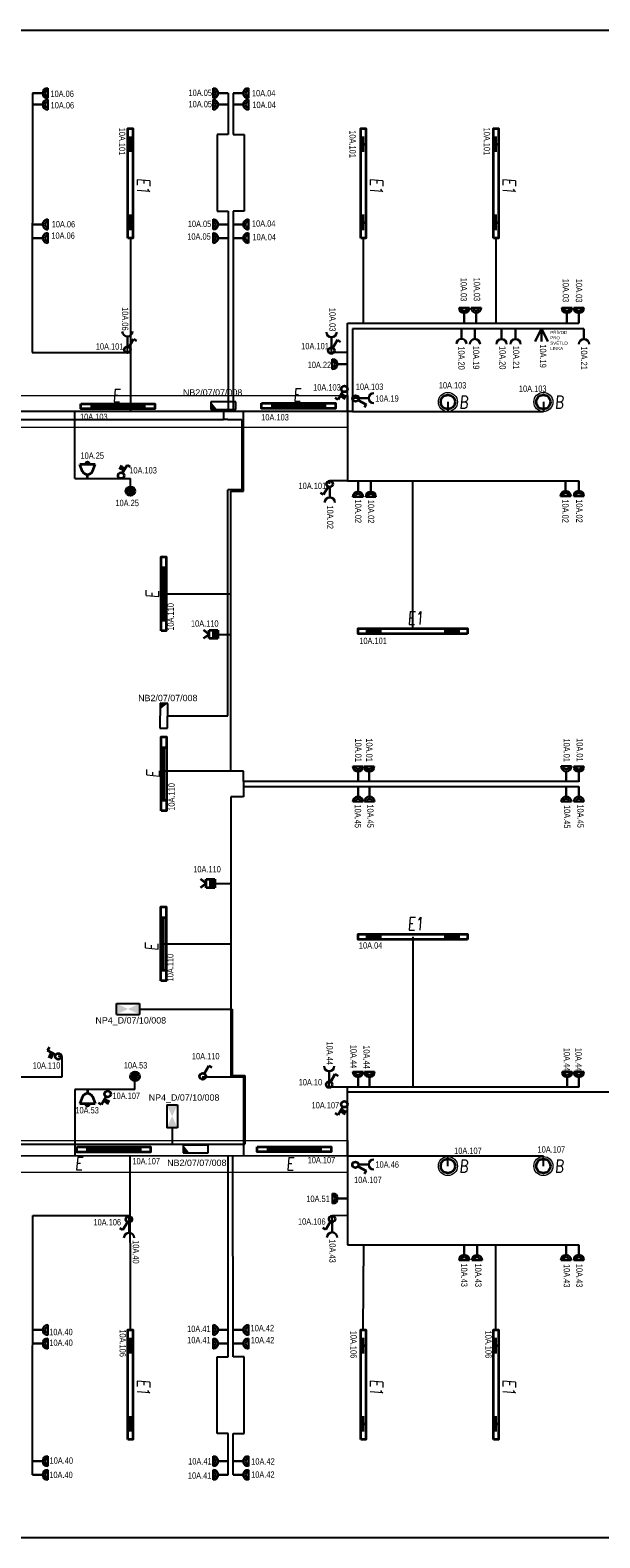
# Model space of a CAD drawing. Header units: millimetres. Extents: x 373037 to 693665, y 214892 to 273272.
# Tile 23 of 56: x 483476 to 492426, y 249592 to 273272. Entities that reach past the tile are written whole.
import ezdxf
from ezdxf.enums import TextEntityAlignment as Align

# ---------------------------------------------------------------- set-up
doc = ezdxf.new("R2010")
doc.units = ezdxf.units.MM
doc.header["$LTSCALE"] = 100
doc.layers.get('0').update_dxf_attribs({"linetype": 'CONTINUOUS'})
for name, color, linetype, lineweight in [('2DE_OBL', 91, 'CONTINUOUS', 35), ('2DE_OBL_L1', 91, 'CONTINUOUS', 35), ('CP_DETAL', 33, 'CONTINUOUS', 18), ('E_NOUZOVÉ+PP OSVĚTLENÍ', 60, 'CONTINUOUS', 25), ('E_SVĚTLA POPIS', 130, 'CONTINUOUS', 30), ('E_VEDENÍ SILNOPROUD', 50, 'CONTINUOUS', 25), ('E_VEDENÍ_CBS', 214, 'CONTINUOUS', 25), ('E_VYPINACE', 170, 'CONTINUOUS', 35), ('E_ZÁSUVKY POPIS', 111, 'CONTINUOUS', 30), ('E_ZÁSUVKY-DVOJITE', 7, 'CONTINUOUS', 30), ('E_ZÁSUVKY.OST.+VYVODY', 11, 'CONTINUOUS', 30), ('E_ŽLABY', 40, 'CONTINUOUS', 15), ('U1 LIGHTING', 10, 'CONTINUOUS', 35)]:
    doc.layers.add(name, color=color, linetype=linetype, lineweight=lineweight)
for name, color, linetype in [('BEZPECNOSTNE SVETLA', 80, 'CONTINUOUS'), ('E_RÁM', 253, 'CONTINUOUS'), ('GC3_MEP_E_LV_SECURITY LIGHT', 80, 'CONTINUOUS'), ('PIKTOGRAMY', 210, 'CONTINUOUS'), ('PRIPOJKA 230V', 1, 'CONTINUOUS'), ('ŽLAB', 7, 'CONTINUOUS')]:
    doc.layers.add(name, color=color, linetype=linetype)
doc.styles.add('ARIAL', font='arial.ttf')
doc.styles.add('CP_ATTR', font='ROMANS.SHX')
doc.styles.add('CS-ROMANS', font='romans.shx', dxfattribs={"width": 0.75, "oblique": 5})
doc.styles.get("Standard").update_dxf_attribs({"font": 'arial.ttf'})
doc.styles.add('V+P_01_B3_E_FP_001$0$BLOCK', font='romans.shx', dxfattribs={"width": 0.8})

# ---------------------------------------------------------------- blocks, each defined once
blk = doc.blocks.new('A$C3423193F')
at = {"color": 1, "linetype": 'ByBlock'}
for p, q in [((80, 240), (0, 240)), ((80, 240), (160, 240)), ((80, 160), (80, 0))]:
    blk.add_line(p, q, dxfattribs=at)
for radius in [80, 45.2]:
    blk.add_arc((80, 240), radius, 180, 0, dxfattribs=at)
blk = doc.blocks.new('zasuvka_jednoducha')
at = {"color": 1, "lineweight": 30}
blk.add_line((19281, 12983), (19281, 13143), dxfattribs=at)
blk.add_arc((19281, 12903), 80, 0, 180, dxfattribs=at)
blk = doc.blocks.new('E')
at = {"layer": 'U1 LIGHTING', "style": 'CS-ROMANS', "oblique": 5, "width": 0.75}
blk.add_text('E', height=200, dxfattribs=at).set_placement((229480, 21709))
blk = doc.blocks.new('*U24')
at = {"color": 0, "linetype": 'ByBlock'}
for p, q in [((24, 249.57), (96, 374.28)), ((96, 374.28), (143.56, 346.82))]:
    blk.add_line(p, q, dxfattribs=at)
blk.add_circle((0, 208), 48, dxfattribs=at)
blk = doc.blocks.new('tlacitko_prepinac_svetla')
at = {"layer": 'E_VYPINACE'}
for points in [[(16875, 8774), (16940, 8744)], [(16888, 8798), (16951, 8769)], [(16930, 8722), (16960, 8787)]]:
    blk.add_lwpolyline(points, dxfattribs=at)
at = {"layer": 'E_VYPINACE', "rotation": 180}
blk.add_blockref('*U24', (16937, 9090), dxfattribs=at)
blk = doc.blocks.new('*U30')
at = {"color": 0, "linetype": 'ByBlock'}
for p, q in [((24, 249.57), (96, 374.28)), ((96, 374.28), (143.56, 346.82))]:
    blk.add_line(p, q, dxfattribs=at)
blk.add_circle((0, 208), 48, dxfattribs=at)
blk = doc.blocks.new('prepinas-svetel-jednoduchy')
at = {"layer": 'E_VYPINACE', "rotation": 89.99999999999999}
blk.add_blockref('*U30', (208, 2), dxfattribs=at)
blk = doc.blocks.new('*U28', base_point=(57391, -22719))
at = {"lineweight": 30, "ltscale": 0.1}
for p, q in [((57291, -22519), (57391, -22719)), ((57391, -22719), (57391, -22519)), ((57391, -22719), (57491, -22519))]:
    blk.add_line(p, q, dxfattribs=at)
blk = doc.blocks.new('pripojka 230V')
at = {"layer": 'PRIPOJKA 230V', "color": 1, "xscale": -1}
blk.add_blockref('*U28', (0, -2, -40), dxfattribs=at)
blk = doc.blocks.new('*U32', base_point=(28429, 5840))
at = {"linetype": 'ByBlock'}
blk.add_hatch(color=0, dxfattribs=at).paths.add_polyline_path([(28362, 5840), (28497, 5840), (28497, 5772), (28362, 5772)])
at = {"color": 0, "linetype": 'ByBlock'}
for p, q in [((28429, 5907), (28362, 5997)), ((28429, 5907), (28497, 5997)), ((28362, 5907), (28497, 5907)), ((28362, 5772), (28362, 5907)), ((28362, 5840), (28497, 5840)), ((28497, 5772), (28362, 5772)), ((28497, 5907), (28497, 5772))]:
    blk.add_line(p, q, dxfattribs=at)
blk = doc.blocks.new('pohybove-cidlo-svetla')
at = {"layer": 'E_VYPINACE', "rotation": 180}
blk.add_blockref('*U32', (-1, 30), dxfattribs=at)
blk = doc.blocks.new('2DELLI009_CZ')
for p, q in [((-0.5, 0.1), (-0.5, -0.1)), ((-0.5, 0), (0.5, 0)), ((0.5, 0.1), (0.5, -0.1))]:
    blk.add_line(p, q)
blk.add_lwpolyline([(-0.7, 0.2), (0.7, 0.2), (0.7, -0.2), (-0.7, -0.2)], close=True)
at = {"linetype": 'ByBlock', "style": 'CP_ATTR', "flags": 9}
for tag, p in [('NAME', (-0.092, -0.018)), ('GROUP', (-0.092, -0.018)), ('NUMBER', (-0.092, -0.018)), ('PRODUCER', (-0.092, -0.018)), ('ARTICLE', (-0.092, -0.018)), ('CHARACTER', (-0.092, -0.018)), ('VOLTAGE', (-0.092, -0.019)), ('WEIGHT', (-0.092, -0.018)), ('OTHER', (-0.092, -0.018)), ('PRODUCT-TYPE', (-0.092, -0.019)), ('ORDER-NO', (-0.092, -0.019)), ('POWER', (-0.092, -0.019))]:
    blk.add_attdef(tag, text='', height=0.00005, dxfattribs=at).set_placement(p, align=Align.MIDDLE_LEFT)
blk = doc.blocks.new('*U37')
at = {"layer": 'GC3_MEP_E_LV_SECURITY LIGHT', "linetype": 'ByBlock'}
for p, q in [((135, 59), (-255, 61)), ((-255, 61), (-255, -59)), ((135, -61), (135, 59)), ((-255, -59), (135, -61))]:
    blk.add_line(p, q, dxfattribs=at)
at = {"layer": 'GC3_MEP_E_LV_SECURITY LIGHT'}
blk.add_solid([(-255, 61), (-255, -59), (-158, -60)], dxfattribs=at)
at = {"layer": 'BEZPECNOSTNE SVETLA', "style": 'ARIAL'}
blk.add_attdef('BEZ.SV', (52, -54), '', height=100, dxfattribs=at)
blk = doc.blocks.new('*U39')
at = {"layer": 'GC3_MEP_E_LV_SECURITY LIGHT', "linetype": 'ByBlock'}
for p, q in [((-118, 196), (-122, -194)), ((2, 194), (-118, 196)), ((-2, -196), (2, 194)), ((-122, -194), (-2, -196))]:
    blk.add_line(p, q, dxfattribs=at)
at = {"layer": 'GC3_MEP_E_LV_SECURITY LIGHT'}
blk.add_solid([(2, 194), (-118, 196), (-119, 99)], dxfattribs=at)
at = {"layer": 'BEZPECNOSTNE SVETLA', "style": 'ARIAL'}
blk.add_attdef('BEZ.SV', (52, -54), '', height=100, dxfattribs=at)
blk = doc.blocks.new('V+P_01_B3_E_FP_001$0$E-LI-35')
at = {"layer": 'E_NOUZOVÉ+PP OSVĚTLENÍ', "linetype": 'ByBlock'}
for p, q in [((-10.9, -1.9), (10.9, -1.9)), ((-10.9, -12.1), (-10.9, -1.9)), ((-10.9, -12.1), (10.9, -12.1)), ((10.9, -1.9), (10.9, -12.1))]:
    blk.add_line(p, q, dxfattribs=at)
at = {"layer": 'E_NOUZOVÉ+PP OSVĚTLENÍ'}
blk.add_solid([(-10.9, -12.1), (-10.9, -1.9), (10.9, -1.9), (10.9, -12.1)], dxfattribs=at)
at = {"layer": 'E_NOUZOVÉ+PP OSVĚTLENÍ', "style": 'V+P_01_B3_E_FP_001$0$BLOCK', "width": 0.8, "flags": 8}
for tag, p in [('DIVERS.1', (-17.9, -2.1)), ('DIVERS.2', (-16.4, -12))]:
    blk.add_attdef(tag, text='', height=7.25, dxfattribs=at).set_placement(p, align=Align.RIGHT)
at = {"layer": 'E_NOUZOVÉ+PP OSVĚTLENÍ', "style": 'V+P_01_B3_E_FP_001$0$BLOCK', "width": 0.8}
for tag, p, height, flags in [('BLOCKNAME', (-6.8, -1.4), 2.54, 3), ('LEISTUNG', (13.3, -12), 7.25, 8)]:
    blk.add_attdef(tag, p, '', height=height, dxfattribs=dict(at, flags=flags))
blk.add_attdef('STROMKREIS', text='', height=7.25, dxfattribs=at).set_placement((-11.8, -23.8), align=Align.BOTTOM_CENTER)
blk = doc.blocks.new('*U42')
at = {"layer": 'GC3_MEP_E_LV_SECURITY LIGHT', "xscale": 16.54563019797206, "yscale": 16.54563022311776, "zscale": 16.54563022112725, "rotation": 270.0000000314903}
blk.add_blockref('V+P_01_B3_E_FP_001$0$E-LI-35', (116, 0), dxfattribs=at)
at = {"layer": 'PIKTOGRAMY', "style": 'ARIAL'}
blk.add_attdef('PIKTOGRAM', (162, -40), '', height=100, dxfattribs=at)
blk = doc.blocks.new('*U43')
at = {"layer": 'GC3_MEP_E_LV_SECURITY LIGHT', "xscale": 16.54563019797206, "yscale": 16.54563022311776, "zscale": 16.54563022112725}
blk.add_blockref('V+P_01_B3_E_FP_001$0$E-LI-35', (0, 116), dxfattribs=at)
at = {"layer": 'PIKTOGRAMY', "style": 'ARIAL'}
blk.add_attdef('PIKTOGRAM', (162, -40), '', height=100, dxfattribs=at)
blk = doc.blocks.new('2DELLI018_CZ')
for p, q in [((-0.6, 0), (-0.4, 0)), ((-0.5, 0.1), (-0.5, -0.1)), ((0.4, 0), (0.6, 0)), ((0.5, 0.1), (0.5, -0.1))]:
    blk.add_line(p, q)
blk.add_lwpolyline([(-0.7, 0.2), (0.7, 0.2), (0.7, -0.2), (-0.7, -0.2)], close=True)
at = {"linetype": 'ByBlock', "style": 'CP_ATTR', "flags": 9}
for tag, p in [('NAME', (-0.092, -0.018)), ('GROUP', (-0.092, -0.018)), ('NUMBER', (-0.092, -0.018)), ('PRODUCER', (-0.092, -0.018)), ('ARTICLE', (-0.092, -0.018)), ('CHARACTER', (-0.092, -0.018)), ('VOLTAGE', (-0.092, -0.019)), ('WEIGHT', (-0.092, -0.018)), ('OTHER', (-0.092, -0.018)), ('PRODUCT-TYPE', (-0.092, -0.019)), ('ORDER-NO', (-0.092, -0.019)), ('POWER', (-0.092, -0.019))]:
    blk.add_attdef(tag, text='', height=0.00005, dxfattribs=at).set_placement(p, align=Align.MIDDLE_LEFT)
blk = doc.blocks.new('E1')
at = {"layer": 'U1 LIGHTING', "style": 'CS-ROMANS', "oblique": 5, "width": 0.75}
blk.add_text('E1', height=200, dxfattribs=at).set_placement((229480, 21709))
blk = doc.blocks.new('2DELPH010_CZ')
blk.add_ellipse((0, 0), major_axis=(-0.053, 0.053), ratio=1, start_param=3.926991, end_param=10.210176)
at = {"layer": 'CP_DETAL'}
blk.add_ellipse((0, 0), major_axis=(-0.0707, 0.0707), ratio=1, start_param=3.926991, end_param=10.210176, dxfattribs=at)
at = {"linetype": 'ByBlock', "style": 'CP_ATTR', "flags": 9}
for tag in ['NAME', 'GROUP', 'NUMBER', 'PRODUCER', 'ARTICLE', 'PRODUCT-TYPE', 'ORDER-NO', 'CHARACTER', 'POWER', 'VOLTAGE', 'WEIGHT', 'OTHER']:
    blk.add_attdef(tag, text='', height=0.00000005, dxfattribs=at).set_placement((0, 0), align=Align.MIDDLE_LEFT)
blk = doc.blocks.new('B')
at = {"layer": 'U1 LIGHTING', "style": 'CS-ROMANS', "oblique": 5, "width": 0.75}
blk.add_text('B', height=200, dxfattribs=at).set_placement((229480, 21709))
blk = doc.blocks.new('*U101')
for p, q in [((0, -250), (0, 250)), ((0, 250), (7512.5, 250)), ((7512.5, 250), (7512.5, -250)), ((7512.5, -250), (0, -250))]:
    blk.add_line(p, q)
at = {"style": 'CP_ATTR', "flags": 9}
for tag in ['NAME', 'PRODUCER', 'PRODUCT-TYPE', 'ARTICLE', 'FLOW', 'NUMBER', 'SYSTEM', 'FORM', 'SIZE', 'OTHER']:
    blk.add_attdef(tag, (0, 0), '', height=0.0001, dxfattribs=at)
blk = doc.blocks.new('CPEL_3386')
blk.add_hatch(color=256).paths.add_polyline_path([(-0.2, 0, 1), (0.2, 0, 1)])
for radius in [0.35, 0.2]:
    blk.add_circle((0, 0), radius)
at = {"linetype": 'ByBlock', "style": 'CP_ATTR', "flags": 9}
for tag in ['NAME', 'GROUP', 'NUMBER', 'PRODUCER', 'ARTICLE', 'PRODUCT-TYPE', 'ORDER-NO', 'CHARACTER', 'POWER', 'VOLTAGE', 'WEIGHT', 'OTHER']:
    blk.add_attdef(tag, text='', height=0.00005, dxfattribs=at).set_placement((-0.09, -0.02), align=Align.MIDDLE_LEFT)
blk = doc.blocks.new('CPEL_1003')
for p, q in [((0, 0), (0, -0.3)), ((-0.4, -0.55), (-0.6, -1.1)), ((-0.6, -1.1), (0.6, -1.1)), ((0.4, -0.55), (0.6, -1.1))]:
    blk.add_line(p, q)
blk.add_circle((0, -1.2), 0.1)
blk.add_arc((0, -0.75), 0.445, 25.9892, 154.0108)
at = {"linetype": 'ByBlock', "style": 'CP_ATTR', "flags": 9}
for tag in ['NAME', 'GROUP', 'NUMBER', 'PRODUCER', 'ARTICLE', 'PRODUCT-TYPE', 'ORDER-NO', 'CHARACTER', 'POWER', 'VOLTAGE', 'WEIGHT', 'OTHER']:
    blk.add_attdef(tag, text='', height=0.00005, dxfattribs=at).set_placement((-0.09, -0.02), align=Align.MIDDLE_LEFT)
blk = doc.blocks.new('*U105')
for p, q in [((0, -250), (0, 250)), ((0, 250), (6662.5, 250)), ((6662.5, 250), (6662.5, -250)), ((6662.5, -250), (0, -250))]:
    blk.add_line(p, q)
at = {"style": 'CP_ATTR', "flags": 9}
for tag in ['NAME', 'PRODUCER', 'PRODUCT-TYPE', 'ARTICLE', 'FLOW', 'NUMBER', 'SYSTEM', 'FORM', 'SIZE', 'OTHER']:
    blk.add_attdef(tag, (0, 0), '', height=0.0001, dxfattribs=at)

msp = doc.modelspace()

# ---------------------------------------------------------------- linework, layer by layer
at = {"layer": 'E_RÁM', "color": 252, "true_color": 0x939598}
msp.add_lwpolyline([(493617, 249592), (467037, 249592), (467037, 273272), (493617, 273272)], close=True, dxfattribs=at)
at = {"layer": 'E_VEDENÍ SILNOPROUD'}
for p, q in [((483514, 272282), (483509, 268207)), ((486589, 272282), (486589, 271635)), ((486664, 272282), (486664, 271635)), ((486589, 271635), (486414, 271635)), ((486414, 271635), (486414, 270672)), ((486664, 271635), (486839, 271635)), ((486839, 271635), (486839, 270430)), ((486414, 270672), (486414, 270430)), ((486414, 270430), (486589, 270430)), ((486589, 270430), (486589, 267282)), ((486839, 270430), (486664, 270430)), ((486664, 270430), (486664, 267282)), ((485052, 270007), (485052, 268207)), ((488710, 270007), (488710, 268670)), ((490794, 270007), (490794, 268670)), ((488464, 267282), (488464, 268670)), ((488464, 268670), (492096, 268670)), ((492177, 268581), (488539, 268581)), ((488539, 268581), (488539, 267282)), ((485003, 268301), (485003, 268207)), ((483509, 268207), (485003, 268207)), ((485003, 268207), (485052, 268207)), ((485052, 268207), (485052, 267282)), ((488212, 268207), (488212, 268290)), ((488464, 268207), (488212, 268207)), ((488635, 267491), (488539, 267491)), ((490039, 267432), (490039, 267282)), ((491539, 267432), (491539, 267282)), ((488539, 267282), (473001, 267282)), ((484177, 266232), (484177, 267282)), ((486827, 266195), (486827, 267282)), ((488464, 267282), (488464, 266195)), ((488539, 267282), (491539, 267282)), ((484177, 266232), (485052, 266232)), ((485052, 266032), (485052, 266232)), ((486827, 266032), (486827, 266195)), ((488464, 266195), (488181, 266195)), ((488181, 266144), (488181, 266195)), ((488464, 266195), (492096, 266195)), ((489487, 263872), (489487, 266195)), ((486627, 261632), (486627, 266032)), ((486627, 266032), (486827, 266032)), ((485574, 264420), (486627, 264420)), ((486426, 263782), (486627, 263782)), ((486627, 261632), (485577, 261632)), ((486827, 261632), (486627, 261632)), ((486827, 261470), (486827, 261632)), ((492096, 261470), (486827, 261470)), ((486827, 261470), (486827, 261395)), ((486827, 261232), (486627, 261232)), ((486627, 261232), (486627, 256832)), ((486827, 261395), (486827, 261232)), ((486827, 261395), (492097, 261395)), ((486376, 259868), (486627, 259868)), ((485572, 258921), (486627, 258921)), ((489487, 259032), (489487, 256670)), ((483977, 257154), (483917, 257154)), ((483977, 256832), (483977, 257154)), ((482927, 256832), (483977, 256832)), ((485122, 256632), (485122, 256840)), ((486177, 256832), (486627, 256832)), ((486627, 256832), (486827, 256832)), ((486827, 256832), (486827, 255594)), ((488174, 256670), (488174, 256759)), ((484177, 256632), (484177, 255592)), ((485122, 256632), (484177, 256632)), ((492096, 256670), (488174, 256669)), ((488464, 255586), (488464, 256670)), ((488464, 256595), (492596, 256595)), ((473069, 255585), (488464, 255595)), ((485052, 252857), (485050, 255593)), ((486589, 252435), (486587, 255594)), ((486664, 252435), (486662, 255594)), ((488464, 255595), (488464, 254195)), ((491539, 255586), (488464, 255586)), ((490039, 255432), (490039, 255586)), ((491539, 255432), (491539, 255586)), ((491539, 255432), (491539, 255432)), ((483514, 250582), (483519, 254657)), ((483519, 254657), (485051, 254657)), ((485031, 254544), (485031, 254657)), ((488219, 254657), (488461, 254661)), ((488219, 254552), (488219, 254657)), ((488464, 254195), (492096, 254195)), ((488710, 252857), (488720, 254195)), ((490794, 252857), (490794, 254195)), ((486414, 251230), (486414, 252435)), ((486414, 252435), (486589, 252435)), ((486840, 252435), (486664, 252435)), ((486840, 251230), (486840, 252435)), ((486589, 251230), (486414, 251230)), ((486589, 250582), (486589, 251230)), ((486664, 250582), (486664, 251230)), ((486664, 251230), (486840, 251230))]:
    msp.add_line(p, q, dxfattribs=at)
at = {"layer": 'E_VEDENÍ_CBS'}
for p, q in [((473199, 267157), (486512, 267157)), ((486512, 267314), (486512, 267157)), ((486583, 267157), (486512, 267157)), ((486583, 267157), (486802, 267157)), ((486802, 267157), (486802, 266050)), ((486583, 262504), (486583, 266050)), ((486802, 266050), (486583, 266050)), ((485636, 262504), (486583, 262504)), ((485193, 257898), (486527, 257898)), ((486527, 257898), (486652, 257898)), ((486627, 257898), (486627, 257898)), ((486652, 257898), (486652, 256856)), ((486652, 256856), (486848, 256856)), ((486848, 256856), (486848, 255774)), ((485707, 256033), (485707, 255774)), ((473199, 255774), (485707, 255774)), ((485707, 255774), (486848, 255774)), ((486078, 255759), (486078, 255774))]:
    msp.add_line(p, q, dxfattribs=at)
at = {"layer": 'E_ŽLABY'}
msp.add_line((485579, 263838), (485579, 263832), dxfattribs=at)

# ---------------------------------------------------------------- block references
at = {"rotation": 270}
for p in [(463450, 500429), (467108, 500429), (469192, 500429), (463450, 481559), (467108, 481559), (469192, 481559)]:
    msp.add_blockref('E1', p, dxfattribs=at)
for p in [(259924, 242230), (259924, 237430)]:
    msp.add_blockref('E1', p)
at = {"layer": '2DE_OBL', "xscale": 1228.571428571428, "yscale": 200, "zscale": 1000}
for p, rotation in [((485052, 270867), 89.99999999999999), ((488710, 270867), 89.99999999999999), ((490794, 270867), 89.99999999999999), ((489487, 263832), 180), ((489487, 259032), 180), ((485052, 251997), 89.99999999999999), ((488710, 251997), 89.99999999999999), ((490794, 251997), 89.99999999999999)]:
    msp.add_blockref('2DELLI018_CZ', p, dxfattribs=dict(at, rotation=rotation))
at = {"layer": '2DE_OBL', "xscale": 1500, "yscale": 1500, "zscale": 252.5252525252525}
for p in [(490039, 267432), (491539, 267432), (490039, 255432), (491539, 255432)]:
    msp.add_blockref('2DELPH010_CZ', p, dxfattribs=at)
at = {"layer": '2DE_OBL_L1', "xscale": 828.5714285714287, "yscale": 200, "zscale": 1000}
for p in [(484853, 267363), (487691, 267371), (484789, 255691), (487623, 255695)]:
    msp.add_blockref('2DELLI009_CZ', p, dxfattribs=at)
at = {"layer": '2DE_OBL_L1', "xscale": 828.5714285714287, "yscale": 200, "zscale": 1000, "rotation": 90}
for p in [(485574, 264420), (485577, 261591), (485572, 258921)]:
    msp.add_blockref('2DELLI009_CZ', p, dxfattribs=at)
at = {"layer": 'E_NOUZOVÉ+PP OSVĚTLENÍ'}
ref = msp.add_blockref('*U37', (486572, 267374), dxfattribs=at)
ref.add_attrib('BEZ.SV', 'NB2/07/07/008', (485877, 267532), dxfattribs={"layer": 'BEZPECNOSTNE SVETLA', "height": 100, "style": 'ARIAL'})
ref = msp.add_blockref('*U39', (485636, 262504), dxfattribs=at)
ref.add_attrib('BEZ.SV', 'NB2/07/07/008', (485173, 262733), dxfattribs={"layer": 'BEZPECNOSTNE SVETLA', "height": 100, "style": 'ARIAL'})
ref = msp.add_blockref('*U43', (485013, 257898), dxfattribs=at)
ref.add_attrib('PIKTOGRAM', 'NP4_D/07/10/008', (484502, 257670), dxfattribs={"height": 100, "style": 'ARIAL'})
ref = msp.add_blockref('*U42', (485707, 256213), dxfattribs=at)
ref.add_attrib('PIKTOGRAM', 'NP4_D/07/10/008', (485339, 256458), dxfattribs={"height": 100, "style": 'ARIAL'})
ref = msp.add_blockref('*U37', (486137, 255699), dxfattribs=at)
ref.add_attrib('BEZ.SV', 'NB2/07/07/008', (485629, 255433), dxfattribs={"layer": 'BEZPECNOSTNE SVETLA', "height": 100, "style": 'ARIAL'})
at = {"layer": 'E_VYPINACE'}
for name, p, rotation in [('prepinas-svetel-jednoduchy', (485003, 268254), 270), ('prepinas-svetel-jednoduchy', (488206, 268240), 270), ('tlacitko_prepinac_svetla', (501842, 275158), 180), ('prepinas-svetel-jednoduchy', (488183, 266143), 89.99999999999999), ('prepinas-svetel-jednoduchy', (486185, 256841), 270), ('prepinas-svetel-jednoduchy', (488172, 256712), 270), ('prepinas-svetel-jednoduchy', (485030, 254594), 89.99999999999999), ('prepinas-svetel-jednoduchy', (488222, 254601), 89.99999999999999)]:
    msp.add_blockref(name, p, dxfattribs=dict(at, rotation=rotation))
at = {"layer": 'E_VYPINACE', "xscale": 200, "yscale": 200, "zscale": 200, "rotation": 180}
msp.add_blockref('CPEL_1003', (484377, 266232), dxfattribs=at)
at = {"layer": 'E_VYPINACE', "xscale": 200, "yscale": 200, "zscale": 200}
for name, p in [('CPEL_3386', (485052, 266032)), ('CPEL_3386', (485122, 256840)), ('CPEL_1003', (484377, 256632))]:
    msp.add_blockref(name, p, dxfattribs=at)
at = {"layer": 'E_VYPINACE'}
msp.add_blockref('tlacitko_prepinac_svetla', (467758, 247681), dxfattribs=at)
at = {"layer": 'E_ZÁSUVKY-DVOJITE'}
for p, rotation in [((483514, 272362), 270), ((486664, 272362), 270), ((483514, 272182), 270), ((486664, 272182), 270), ((486589, 270141), 89.99999999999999), ((486589, 269927), 89.99999999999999), ((491969, 266195), 180), ((492176, 266195), 180), ((488707, 261395), 180), ((483514, 252937), 270), ((486589, 252777), 89.99999999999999), ((486664, 252937), 270), ((483514, 252723), 270), ((486589, 252563), 89.99999999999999), ((486664, 252723), 270), ((483514, 250876), 270), ((486589, 250716), 89.99999999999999), ((486664, 250876), 270), ((483514, 250662), 270), ((486589, 250502), 89.99999999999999), ((486664, 250662), 270)]:
    msp.add_blockref('A$C3423193F', p, dxfattribs=dict(at, rotation=rotation))
at = {"layer": 'E_ZÁSUVKY-DVOJITE', "xscale": -1}
for p, rotation in [((486589, 272362), 90), ((486589, 272182), 90), ((483514, 270141), 269.9999999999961), ((486664, 270141), 269.9999999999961), ((483514, 269927), 269.9999999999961), ((486664, 269927), 269.9999999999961), ((488463, 268107), 90), ((488547, 266184), 180), ((488748, 266182), 180), ((488727, 261395), 180), ((491819, 261395), 180), ((492016, 261395), 180), ((488467, 255002), 90), ((490216, 254195), 180), ((490417, 254193), 180), ((491815, 254195), 180), ((492016, 254195), 180)]:
    msp.add_blockref('A$C3423193F', p, dxfattribs=dict(at, rotation=rotation))
at = {"layer": 'E_ZÁSUVKY-DVOJITE'}
for p in [(490216, 268670), (490404, 268673), (491829, 268670), (492016, 268670), (488547, 261468), (488723, 261468), (491819, 261470), (492016, 261467), (488547, 256670), (488727, 256670), (491832, 256670), (492016, 256670)]:
    msp.add_blockref('A$C3423193F', p, dxfattribs=at)
at = {"layer": 'E_ZÁSUVKY.OST.+VYVODY', "color": 1}
for name, p, rotation in [('zasuvka_jednoducha', (504285, 281444), 180), ('zasuvka_jednoducha', (507493, 281433), 180), ('zasuvka_jednoducha', (501779, 248210), 89.99999999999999), ('tlacitko_prepinac_svetla', (475035, 274090), 270), ('zasuvka_jednoducha', (507454, 269905), 180), ('zasuvka_jednoducha', (501778, 236174), 89.99999999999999)]:
    msp.add_blockref(name, p, dxfattribs=dict(at, rotation=rotation))
for name, p in [('zasuvka_jednoducha', (470972, 255440)), ('zasuvka_jednoducha', (471183, 255439)), ('zasuvka_jednoducha', (471600, 255438)), ('zasuvka_jednoducha', (471821, 255438)), ('zasuvka_jednoducha', (472896, 255437)), ('tlacitko_prepinac_svetla', (471476, 258755)), ('zasuvka_jednoducha', (468902, 252951)), ('tlacitko_prepinac_svetla', (471475, 247520)), ('zasuvka_jednoducha', (465749, 241400)), ('zasuvka_jednoducha', (468938, 241408))]:
    msp.add_blockref(name, p, dxfattribs=at)
at = {"layer": 'E_ZÁSUVKY.OST.+VYVODY', "rotation": 180}
msp.add_blockref('pripojka 230V', (491511, 268582), dxfattribs=at)
at = {"layer": 'E_ŽLABY'}
for name, p in [('*U105', (481802, 267282)), ('B', (260739, 245620)), ('B', (262239, 245620)), ('*U101', (480952, 255581)), ('B', (260739, 233620)), ('B', (262239, 233620))]:
    msp.add_blockref(name, p, dxfattribs=at)
at = {"layer": 'U1 LIGHTING'}
for p in [(255290, 245724), (258128, 245735), (254700, 233661), (258019, 233659)]:
    msp.add_blockref('E', p, dxfattribs=at)
at = {"layer": 'U1 LIGHTING', "rotation": 90}
for p in [(507209, 34869), (507216, 32052), (507199, 29334)]:
    msp.add_blockref('E', p, dxfattribs=at)
at = {"layer": 'ŽLAB'}
for name, p, rotation in [('prepinas-svetel-jednoduchy', (488588, 267489), 180), ('pohybove-cidlo-svetla', (486328, 263781), 269.9999999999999), ('pohybove-cidlo-svetla', (486278, 259867), 269.9999999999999), ('prepinas-svetel-jednoduchy', (488587, 255453), 180)]:
    msp.add_blockref(name, p, dxfattribs=dict(at, rotation=rotation))

# ---------------------------------------------------------------- texts
at = {"layer": 'E_SVĚTLA POPIS', "width": 0.8}
for s, rotation, p in [('10A.101', 270, (484872, 271740)), ('10A.101', 270, (488493, 271699)), ('10A.101', 270, (490603, 271741)), ('10A.110', 90, (485734, 263840)), ('10A.110', 90, (485747, 261013)), ('10A.110', 90, (485728, 258332)), ('10A.106', 270, (484881, 252867)), ('10A.106', 270, (488508, 252845)), ('10A.106', 270, (490628, 252847))]:
    msp.add_text(s, height=100, rotation=rotation, dxfattribs=at).set_placement(p)
for s, p in [('10A.101', (484508, 268254)), ('10A.101', (487735, 268260)), ('10A.103', (487922, 267612)), ('10A.103', (488592, 267622)), ('10A.103', (489896, 267644)), ('10A.103', (491155, 267591)), ('10A.103', (484260, 267149)), ('10A.103', (487107, 267142)), ('10A.103', (485034, 266309)), ('10A.101', (487693, 266065)), ('10A.110', (486003, 263902)), ('10A.101', (488647, 263631)), ('10A.110', (486039, 260044)), ('10A.04', (488641, 258847)), ('10A.110', (486018, 257107)), ('10A.110', (483517, 256962)), ('10A.10', (487695, 256698)), ('10A.107', (484770, 256485)), ('10A.107', (487898, 256337)), ('10A.107', (491448, 255643)), ('10A.107', (485083, 255459)), ('10A.107', (487836, 255476)), ('10A.107', (490137, 255622)), ('10A.107', (488565, 255164)), ('10A.106', (484471, 254499)), ('10A.106', (487684, 254510))]:
    msp.add_text(s, height=100, dxfattribs=at).set_placement(p)
at = {"layer": 'E_ZÁSUVKY POPIS', "width": 0.8}
for s, p in [('10A.06', (483795, 272223)), ('10A.05', (485964, 272238)), ('10A.04', (486961, 272232)), ('10A.06', (483798, 272042)), ('10A.05', (485965, 272061)), ('10A.04', (486967, 272049)), ('10A.06', (483815, 270174)), ('10A.05', (485953, 270180)), ('10A.04', (486961, 270186)), ('10A.06', (483810, 269995)), ('10A.05', (485945, 269982)), ('10A.04', (486970, 269973)), ('10A.22', (487836, 267965)), ('10A.19', (488898, 267437)), ('10A.25', (484268, 266540)), ('10A.25', (484816, 265796)), ('10A.53', (484948, 256964)), ('10A.53', (484187, 256258)), ('10A.46', (488901, 255406)), ('10A.51', (487815, 254868)), ('10A.41', (485942, 252825)), ('10A.42', (486940, 252837)), ('10A.40', (483776, 252775)), ('10A.40', (483778, 252607)), ('10A.41', (485944, 252649)), ('10A.42', (486944, 252648)), ('10A.40', (483782, 250756)), ('10A.41', (485959, 250744)), ('10A.42', (486950, 250743)), ('10A.40', (483777, 250531)), ('10A.41', (485955, 250520)), ('10A.42', (486948, 250536))]:
    msp.add_text(s, height=100, dxfattribs=at).set_placement(p)
for s, p in [('10A.03', (490239, 269382)), ('10A.03', (490446, 269385)), ('10A.03', (491842, 269368)), ('10A.03', (492049, 269365)), ('10A.06', (484919, 268922)), ('10A.03', (488177, 268910)), ('10A.20', (490204, 268306)), ('10A.19', (490433, 268313)), ('10A.20', (490849, 268311)), ('10A.21', (491062, 268313)), ('10A.19', (491484, 268337)), ('10A.21', (492129, 268306)), ('10A.02', (488140, 265806)), ('10A.02', (488581, 265899)), ('10A.02', (488782, 265894)), ('10A.02', (491836, 265902)), ('10A.02', (492054, 265904)), ('10A.01', (488755, 262149)), ('10A.01', (492060, 262152)), ('10A.01', (488582, 262147)), ('10A.01', (491856, 262147)), ('10A.45', (488576, 261110)), ('10A.45', (488771, 261112)), ('10A.45', (491862, 261102)), ('10A.45', (492072, 261112)), ('10A.44', (488132, 257387)), ('10A.44', (488508, 257336)), ('10A.44', (488713, 257328)), ('10A.44', (491859, 257289)), ('10A.44', (492042, 257289)), ('10A.40', (485089, 254268)), ('10A.43', (488177, 254282)), ('10A.43', (490246, 253902)), ('10A.43', (490467, 253900)), ('10A.43', (491858, 253893)), ('10A.43', (492055, 253895))]:
    msp.add_text(s, height=100, rotation=270, dxfattribs=at).set_placement(p)
at = {"layer": 'E_ZÁSUVKY POPIS', "insert": (491647, 268548), "char_height": 50, "attachment_point": 1}
msp.add_mtext_dynamic_manual_height_columns('PŘÍVOD PRO SVĚTLO\\PLINKA', width=210, gutter_width=12.5, heights=[0], dxfattribs=at)

doc.saveas('drawing.dxf')
